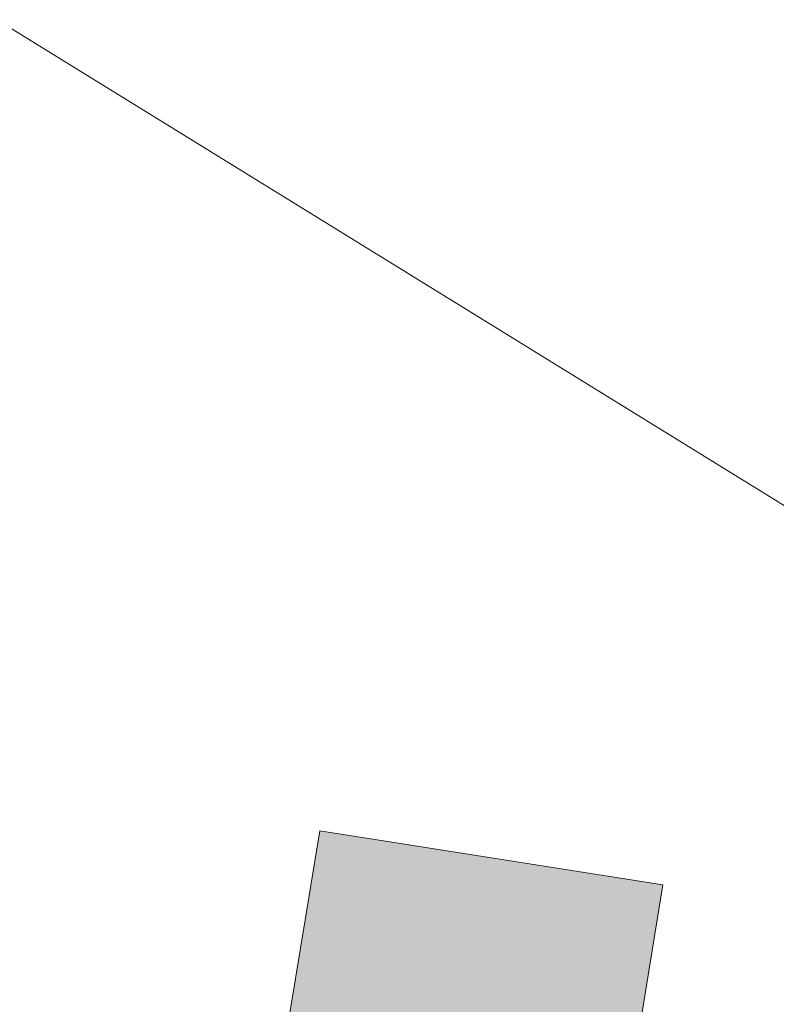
# Model space of a CAD drawing. Header units: metres. Extents: x -740 to 758, y -633 to 854.
# Tile 101 of 256: x -624 to -581, y 149 to 204. Entities that reach past the tile are written whole.
import ezdxf

# ---------------------------------------------------------------- set-up
doc = ezdxf.new("R2010")
doc.units = ezdxf.units.M
doc.header["$MEASUREMENT"] = 0
doc.layers.add('Grundkarte.LOVION', color=7, linetype='Continuous')

msp = doc.modelspace()

# ---------------------------------------------------------------- hatches: boundary and pattern name
at = {"layer": 'Grundkarte.LOVION', "linetype": 'Continuous', "lineweight": 18}
msp.add_hatch(color=254, dxfattribs=at).paths.add_polyline_path([(-595.053, 109.63), (-593.201, 120.924), (-591.151, 133.509), (-587.578, 155.611), (-606.881, 158.66), (-608.512, 148.747), (-609.367, 143.58), (-614.419, 112.732)])

# ---------------------------------------------------------------- linework, layer by layer
at = {"layer": 'Grundkarte.LOVION', "color": 253, "linetype": 'Continuous', "lineweight": 18}
for points in [[(-560.174, 180.044), (-560.404, 179.371), (-561.495, 174.506), (-562.106, 169.569), (-562.276, 165.563), (-631.855, 208.532), (-631.449, 209.222), (-633.118, 210.27), (-630.425, 214.465), (-635.912, 217.682), (-635.606, 218.185), (-625.544, 233.769)], [(-631.855, 208.532), (-562.276, 165.563), (-562.399, 162.595), (-562.102, 155.619), (-561.28, 148.429), (-559.722, 138.532), (-557.967, 128.744), (-556.264, 118.891), (-553.705, 103.594), (-552.582, 96.64), (-551.747, 91.431), (-551.314, 88.814), (-548.864, 74.039), (-546.5, 59.226), (-546.127, 56.928)]]:
    msp.add_lwpolyline(points, dxfattribs=at)
at = {"layer": 'Grundkarte.LOVION', "color": 8, "linetype": 'Continuous', "lineweight": 18}
for points in [[(-672.858, 116.121), (-698.036, 130.3), (-688.042, 147.178), (-663.096, 187.685), (-643.997, 216.034), (-640.632, 213.969), (-631.855, 208.532), (-562.276, 165.563), (-562.399, 162.595), (-562.102, 155.619), (-561.28, 148.429), (-559.722, 138.532), (-557.967, 128.744), (-556.264, 118.891), (-553.705, 103.594), (-552.582, 96.64), (-671.989, 115.999)], [(-595.053, 109.63), (-614.419, 112.732), (-609.367, 143.58), (-608.512, 148.747), (-606.881, 158.66), (-587.578, 155.611), (-591.151, 133.509), (-593.201, 120.924)]]:
    msp.add_lwpolyline(points, close=True, dxfattribs=at)
msp.add_lwpolyline([(-546.127, 56.928), (-546.5, 59.226), (-548.864, 74.039), (-551.314, 88.814), (-551.747, 91.431), (-552.582, 96.64), (-553.705, 103.594), (-556.264, 118.891), (-557.967, 128.744), (-559.722, 138.532), (-561.28, 148.429), (-562.102, 155.619), (-562.399, 162.595), (-562.276, 165.563), (-562.106, 169.569), (-561.495, 174.506), (-560.404, 179.371), (-560.174, 180.044), (-560.404, 179.371), (-561.495, 174.506), (-562.106, 169.569), (-562.276, 165.563), (-631.855, 208.532)], dxfattribs=at)

doc.saveas('drawing.dxf')
